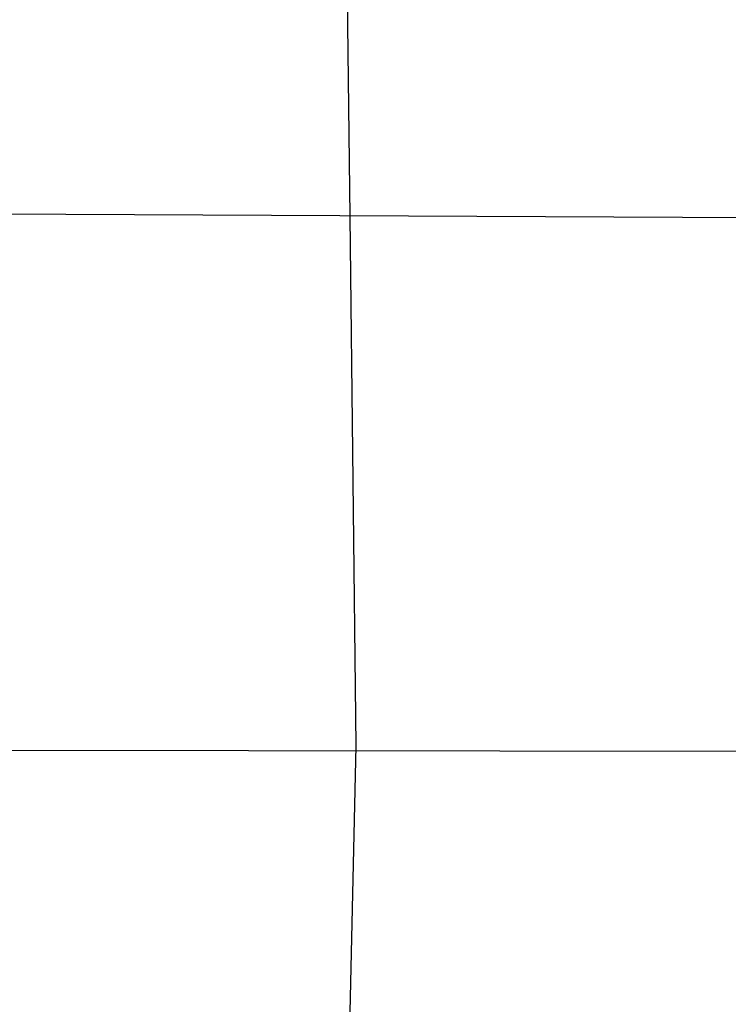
# Model space of a CAD drawing. Extents: x -383 to 1849, y -1185 to -529.
# Tile 132 of 146: x -289 to -215, y -1119 to -1016. Entities that reach past the tile are written whole.
import ezdxf

# ---------------------------------------------------------------- set-up
doc = ezdxf.new("R2010")
doc.units = 0
doc.layers.add('PREDEFINITO', color=7, linetype='CONTINUOUS')

msp = doc.modelspace()

# ---------------------------------------------------------------- linework, layer by layer
at = {"layer": 'PREDEFINITO'}
for p, q in [((-254.38, -1036.35, 445.33), (-255.13, -979.48, 447.65)), ((-189.78, -1036.61, 450.21), (-312.12, -1035.97, 440)), ((-253.74, -1092.06, 442.19), (-254.38, -1036.35, 445.33)), ((-254.62, -1129.92, 439.53), (-253.74, -1092.06, 442.19)), ((-123.84, -1092.74, 447.61), (-310.23, -1092.54, 439.15))]:
    msp.add_line(p, q, dxfattribs=at)

doc.saveas('drawing.dxf')
